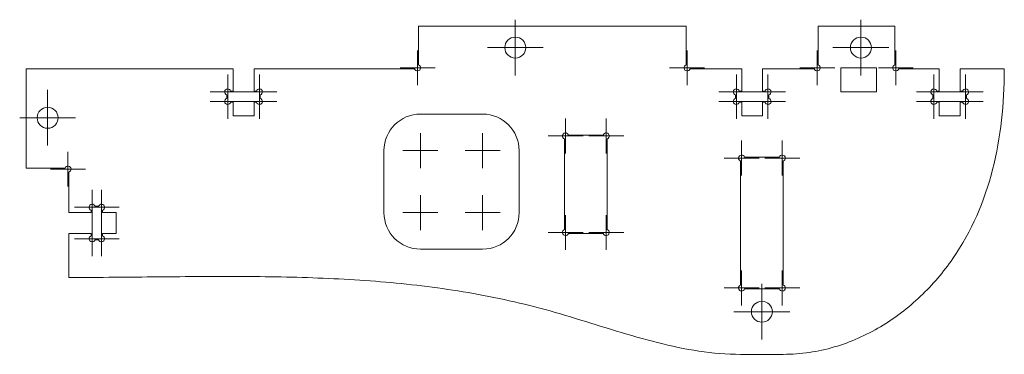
# Model space of a CAD drawing. Header units: millimetres. Extents: x 4 to 145, y 1 to 49.
import ezdxf

# ---------------------------------------------------------------- set-up
doc = ezdxf.new("R2010")
doc.units = ezdxf.units.MM

# ---------------------------------------------------------------- blocks, each defined once
blk = doc.blocks.new('SW_CENTERMARKSYMBOL_0')
at = {"color": 7, "linetype": 'Continuous', "lineweight": 0}
for p, q in [((0, 2.5), (0, 3.99733)), ((0, 0), (0, 2.5)), ((-2.5, 0), (-3.99733, 0)), ((0, 0), (-2.5, 0)), ((0, 0), (0, -2.5)), ((0, 0), (2.5, 0)), ((2.5, 0), (3.99733, 0)), ((0, -2.5), (0, -3.99733))]:
    blk.add_line(p, q, dxfattribs=at)
blk = doc.blocks.new('SW_CENTERMARKSYMBOL_1')
at = {"color": 7, "linetype": 'Continuous', "lineweight": 0}
for q in [(0, 2.5), (-2.5, 0), (0, -2.5), (2.5, 0)]:
    blk.add_line((0, 0), q, dxfattribs=at)
blk = doc.blocks.new('SW_CENTERMARKSYMBOL_2')
at = {"color": 7, "linetype": 'Continuous', "lineweight": 0}
for q in [(0, 2.5), (-2.5, 0), (0, -2.5), (2.5, 0)]:
    blk.add_line((0, 0), q, dxfattribs=at)
blk = doc.blocks.new('SW_CENTERMARKSYMBOL_3')
at = {"color": 7, "linetype": 'Continuous', "lineweight": 0}
for q in [(0, 2.5), (-2.5, 0), (0, -2.5), (2.5, 0)]:
    blk.add_line((0, 0), q, dxfattribs=at)
blk = doc.blocks.new('SW_CENTERMARKSYMBOL_4')
at = {"color": 7, "linetype": 'Continuous', "lineweight": 0}
for q in [(0, 2.5), (-2.5, 0), (0, -2.5), (2.5, 0)]:
    blk.add_line((0, 0), q, dxfattribs=at)
blk = doc.blocks.new('SW_CENTERMARKSYMBOL_5')
at = {"color": 7, "linetype": 'Continuous', "lineweight": 0}
for q in [(0, 2.5), (-2.5, 0), (0, -2.5), (2.5, 0)]:
    blk.add_line((0, 0), q, dxfattribs=at)
blk = doc.blocks.new('SW_CENTERMARKSYMBOL_6')
at = {"color": 7, "linetype": 'Continuous', "lineweight": 0}
for q in [(0, 2.5), (-2.5, 0), (0, -2.5), (2.5, 0)]:
    blk.add_line((0, 0), q, dxfattribs=at)
blk = doc.blocks.new('SW_CENTERMARKSYMBOL_7')
at = {"color": 7, "linetype": 'Continuous', "lineweight": 0}
for q in [(0, 2.5), (-2.5, 0), (0, -2.5), (2.5, 0)]:
    blk.add_line((0, 0), q, dxfattribs=at)
blk = doc.blocks.new('SW_CENTERMARKSYMBOL_8')
at = {"color": 7, "linetype": 'Continuous', "lineweight": 0}
for q in [(0, 2.5), (-2.5, 0), (0, -2.5), (2.5, 0)]:
    blk.add_line((0, 0), q, dxfattribs=at)
blk = doc.blocks.new('SW_CENTERMARKSYMBOL_9')
at = {"color": 7, "linetype": 'Continuous', "lineweight": 0}
for q in [(0, 2.5), (-2.5, 0), (0, -2.5), (2.5, 0)]:
    blk.add_line((0, 0), q, dxfattribs=at)
blk = doc.blocks.new('SW_CENTERMARKSYMBOL_10')
at = {"color": 7, "linetype": 'Continuous', "lineweight": 0}
for q in [(0, 2.5), (-2.5, 0), (0, -2.5), (2.5, 0)]:
    blk.add_line((0, 0), q, dxfattribs=at)
blk = doc.blocks.new('SW_CENTERMARKSYMBOL_11')
at = {"color": 7, "linetype": 'Continuous', "lineweight": 0}
for q in [(0, 2.5), (-2.5, 0), (0, -2.5), (2.5, 0)]:
    blk.add_line((0, 0), q, dxfattribs=at)
blk = doc.blocks.new('SW_CENTERMARKSYMBOL_12')
at = {"color": 7, "linetype": 'Continuous', "lineweight": 0}
for q in [(0, 2.5), (-2.5, 0), (0, -2.5), (2.5, 0)]:
    blk.add_line((0, 0), q, dxfattribs=at)
blk = doc.blocks.new('SW_CENTERMARKSYMBOL_13')
at = {"color": 7, "linetype": 'Continuous', "lineweight": 0}
for p, q in [((0, 2.5), (0, 3.99733)), ((0, 0), (0, 2.5)), ((-2.5, 0), (-3.99733, 0)), ((0, 0), (-2.5, 0)), ((0, 0), (0, -2.5)), ((0, 0), (2.5, 0)), ((2.5, 0), (3.99733, 0)), ((0, -2.5), (0, -3.99733))]:
    blk.add_line(p, q, dxfattribs=at)
blk = doc.blocks.new('SW_CENTERMARKSYMBOL_14')
at = {"color": 7, "linetype": 'Continuous', "lineweight": 0}
for p, q in [((0, 2.5), (0, 3.99733)), ((0, 0), (0, 2.5)), ((-2.5, 0), (-3.99733, 0)), ((0, 0), (-2.5, 0)), ((0, 0), (0, -2.5)), ((0, 0), (2.5, 0)), ((2.5, 0), (3.99733, 0)), ((0, -2.5), (0, -3.99733))]:
    blk.add_line(p, q, dxfattribs=at)
blk = doc.blocks.new('SW_CENTERMARKSYMBOL_15')
at = {"color": 7, "linetype": 'Continuous', "lineweight": 0}
for p, q in [((0, 2.5), (0, 3.99733)), ((0, 0), (0, 2.5)), ((-2.5, 0), (-3.99733, 0)), ((0, 0), (-2.5, 0)), ((0, 0), (0, -2.5)), ((0, 0), (2.5, 0)), ((2.5, 0), (3.99733, 0)), ((0, -2.5), (0, -3.99733))]:
    blk.add_line(p, q, dxfattribs=at)
blk = doc.blocks.new('SW_CENTERMARKSYMBOL_16')
at = {"color": 7, "linetype": 'Continuous', "lineweight": 0}
for q in [(0, 2.5), (-2.5, 0), (0, -2.5), (2.5, 0)]:
    blk.add_line((0, 0), q, dxfattribs=at)
blk = doc.blocks.new('SW_CENTERMARKSYMBOL_17')
at = {"color": 7, "linetype": 'Continuous', "lineweight": 0}
for q in [(0, 2.5), (-2.5, 0), (0, -2.5), (2.5, 0)]:
    blk.add_line((0, 0), q, dxfattribs=at)
blk = doc.blocks.new('SW_CENTERMARKSYMBOL_18')
at = {"color": 7, "linetype": 'Continuous', "lineweight": 0}
for q in [(0, 2.5), (-2.5, 0), (0, -2.5), (2.5, 0)]:
    blk.add_line((0, 0), q, dxfattribs=at)
blk = doc.blocks.new('SW_CENTERMARKSYMBOL_19')
at = {"color": 7, "linetype": 'Continuous', "lineweight": 0}
for q in [(0, 2.5), (-2.5, 0), (0, -2.5), (2.5, 0)]:
    blk.add_line((0, 0), q, dxfattribs=at)
blk = doc.blocks.new('SW_CENTERMARKSYMBOL_20')
at = {"color": 7, "linetype": 'Continuous', "lineweight": 0}
for q in [(0, 2.5), (-2.5, 0), (0, -2.5), (2.5, 0)]:
    blk.add_line((0, 0), q, dxfattribs=at)
blk = doc.blocks.new('SW_CENTERMARKSYMBOL_21')
at = {"color": 7, "linetype": 'Continuous', "lineweight": 0}
for q in [(0, 2.5), (-2.5, 0), (0, -2.5), (2.5, 0)]:
    blk.add_line((0, 0), q, dxfattribs=at)
blk = doc.blocks.new('SW_CENTERMARKSYMBOL_22')
at = {"color": 7, "linetype": 'Continuous', "lineweight": 0}
for q in [(0, 2.5), (-2.5, 0), (0, -2.5), (2.5, 0)]:
    blk.add_line((0, 0), q, dxfattribs=at)
blk = doc.blocks.new('SW_CENTERMARKSYMBOL_23')
at = {"color": 7, "linetype": 'Continuous', "lineweight": 0}
for q in [(0, 2.5), (-2.5, 0), (0, -2.5), (2.5, 0)]:
    blk.add_line((0, 0), q, dxfattribs=at)
blk = doc.blocks.new('SW_CENTERMARKSYMBOL_24')
at = {"color": 7, "linetype": 'Continuous', "lineweight": 0}
for q in [(0, 2.5), (-2.5, 0), (0, -2.5), (2.5, 0)]:
    blk.add_line((0, 0), q, dxfattribs=at)
blk = doc.blocks.new('SW_CENTERMARKSYMBOL_25')
at = {"color": 7, "linetype": 'Continuous', "lineweight": 0}
for q in [(0, 2.5), (-2.5, 0), (0, -2.5), (2.5, 0)]:
    blk.add_line((0, 0), q, dxfattribs=at)
blk = doc.blocks.new('SW_CENTERMARKSYMBOL_26')
at = {"color": 7, "linetype": 'Continuous', "lineweight": 0}
for q in [(0, 2.5), (-2.5, 0), (0, -2.5), (2.5, 0)]:
    blk.add_line((0, 0), q, dxfattribs=at)
blk = doc.blocks.new('SW_CENTERMARKSYMBOL_27')
at = {"color": 7, "linetype": 'Continuous', "lineweight": 0}
for q in [(0, 2.5), (-2.5, 0), (0, -2.5), (2.5, 0)]:
    blk.add_line((0, 0), q, dxfattribs=at)
blk = doc.blocks.new('SW_CENTERMARKSYMBOL_28')
at = {"color": 7, "linetype": 'Continuous', "lineweight": 0}
for q in [(0, 2.5), (-2.5, 0), (0, -2.5), (2.5, 0)]:
    blk.add_line((0, 0), q, dxfattribs=at)
blk = doc.blocks.new('SW_CENTERMARKSYMBOL_29')
at = {"color": 7, "linetype": 'Continuous', "lineweight": 0}
for q in [(0, 2.5), (-2.5, 0), (0, -2.5), (2.5, 0)]:
    blk.add_line((0, 0), q, dxfattribs=at)
blk = doc.blocks.new('SW_CENTERMARKSYMBOL_30')
at = {"color": 7, "linetype": 'Continuous', "lineweight": 0}
for q in [(0, 2.5), (-2.5, 0), (0, -2.5), (2.5, 0)]:
    blk.add_line((0, 0), q, dxfattribs=at)
blk = doc.blocks.new('SW_CENTERMARKSYMBOL_31')
at = {"color": 7, "linetype": 'Continuous', "lineweight": 0}
for q in [(0, 2.5), (-2.5, 0), (0, -2.5), (2.5, 0)]:
    blk.add_line((0, 0), q, dxfattribs=at)
blk = doc.blocks.new('SW_CENTERMARKSYMBOL_32')
at = {"color": 7, "linetype": 'Continuous', "lineweight": 0}
for q in [(0, 2.5), (-2.5, 0), (0, -2.5), (2.5, 0)]:
    blk.add_line((0, 0), q, dxfattribs=at)
blk = doc.blocks.new('SW_CENTERMARKSYMBOL_33')
at = {"color": 7, "linetype": 'Continuous', "lineweight": 0}
for q in [(0, 2.5), (-2.5, 0), (0, -2.5), (2.5, 0)]:
    blk.add_line((0, 0), q, dxfattribs=at)
blk = doc.blocks.new('SW_CENTERMARKSYMBOL_34')
at = {"color": 7, "linetype": 'Continuous', "lineweight": 0}
for q in [(0, 2.5), (-2.5, 0), (0, -2.5), (2.5, 0)]:
    blk.add_line((0, 0), q, dxfattribs=at)
blk = doc.blocks.new('SW_CENTERMARKSYMBOL_35')
at = {"color": 7, "linetype": 'Continuous', "lineweight": 0}
for q in [(0, 2.5), (-2.5, 0), (0, -2.5), (2.5, 0)]:
    blk.add_line((0, 0), q, dxfattribs=at)
blk = doc.blocks.new('SW_CENTERMARKSYMBOL_36')
at = {"color": 7, "linetype": 'Continuous', "lineweight": 0}
for q in [(0, 2.5), (-2.5, 0), (0, -2.5), (2.5, 0)]:
    blk.add_line((0, 0), q, dxfattribs=at)

msp = doc.modelspace()

# ---------------------------------------------------------------- linework, layer by layer
at = {"color": 7, "linetype": 'Continuous', "lineweight": 15}
for p, q in [((60.88, 48.4), (60.88, 42.86)), ((99.15, 48.4), (60.88, 48.4)), ((99.15, 42.86), (99.15, 48.4)), ((118.03, 48.4), (118.03, 42.86)), ((128.99, 48.4), (118.03, 48.4)), ((128.99, 42.86), (128.99, 48.4)), ((4.8, 42.31), (4.8, 28.07)), ((34.36, 42.31), (4.8, 42.31)), ((34.36, 39.13), (34.36, 42.31)), ((37.36, 42.31), (37.36, 39.13)), ((60.32, 42.31), (37.36, 42.31)), ((107.09, 42.31), (99.7, 42.31)), ((107.09, 39.13), (107.09, 42.31)), ((110.08, 42.31), (110.08, 39.13)), ((117.47, 42.31), (110.08, 42.31)), ((126.38, 42.45), (121.27, 42.45)), ((121.27, 42.45), (121.27, 38.99)), ((126.38, 38.99), (126.38, 42.45)), ((135.35, 42.31), (129.55, 42.31)), ((135.35, 39.13), (135.35, 42.31)), ((138.34, 42.31), (138.34, 39.13)), ((144.64, 42.31), (138.34, 42.31)), ((144.64, 42.17), (144.64, 42.31)), ((33.46, 38.06), (33.46, 38.57)), ((34.02, 39.13), (34.36, 39.13)), ((37.36, 39.13), (37.7, 39.13)), ((38.26, 38.57), (38.26, 38.06)), ((106.19, 38.06), (106.19, 38.57)), ((106.74, 39.13), (107.09, 39.13)), ((110.08, 39.13), (110.43, 39.13)), ((110.99, 38.57), (110.99, 38.06)), ((121.27, 38.99), (126.38, 38.99)), ((134.44, 38.06), (134.44, 38.57)), ((135, 39.13), (135.35, 39.13)), ((138.34, 39.13), (138.69, 39.13)), ((139.24, 38.57), (139.24, 38.06)), ((34.36, 37.51), (34.02, 37.51)), ((34.36, 35.56), (34.36, 37.51)), ((37.36, 37.51), (37.36, 35.56)), ((37.7, 37.51), (37.36, 37.51)), ((107.09, 37.51), (106.74, 37.51)), ((107.09, 35.56), (107.09, 37.51)), ((110.08, 37.51), (110.08, 35.56)), ((110.43, 37.51), (110.08, 37.51)), ((135.35, 37.51), (135, 37.51)), ((135.35, 35.56), (135.35, 37.51)), ((138.34, 37.51), (138.34, 35.56)), ((138.69, 37.51), (138.34, 37.51)), ((37.36, 35.56), (34.36, 35.56)), ((70.05, 35.82), (61.16, 35.82)), ((110.08, 35.56), (107.09, 35.56)), ((138.34, 35.56), (135.35, 35.56)), ((87.3, 32.83), (82.32, 32.83)), ((81.76, 32.28), (81.76, 19.28)), ((87.86, 19.28), (87.86, 32.28)), ((55.94, 30.6), (55.94, 21.71)), ((75.27, 21.71), (75.27, 30.6)), ((112.48, 29.66), (107.49, 29.66)), ((106.94, 29.1), (106.94, 11.34)), ((113.03, 11.34), (113.03, 29.1)), ((4.8, 28.07), (10.34, 28.07)), ((10.9, 27.52), (10.9, 21.72)), ((14.63, 22.62), (15.14, 22.62)), ((10.9, 21.72), (14.07, 21.72)), ((14.07, 21.72), (14.07, 22.06)), ((15.7, 22.06), (15.7, 21.72)), ((15.7, 21.72), (17.64, 21.72)), ((17.64, 21.72), (17.64, 18.72)), ((10.9, 18.72), (10.9, 12.42)), ((14.07, 18.72), (10.9, 18.72)), ((14.07, 18.38), (14.07, 18.72)), ((15.7, 18.72), (15.7, 18.38)), ((17.64, 18.72), (15.7, 18.72)), ((82.32, 18.72), (87.3, 18.72)), ((15.14, 17.82), (14.63, 17.82)), ((61.16, 16.49), (70.05, 16.49)), ((10.9, 12.42), (11.04, 12.42)), ((107.49, 10.78), (112.48, 10.78)), ((106.94, 1.41), (113.03, 1.41))]:
    msp.add_line(p, q, dxfattribs=at)
for centre in [(74.72, 45.35), (124.14, 45.35), (7.85, 35.3), (109.98, 7.52)]:
    msp.add_circle(centre, 1.5, dxfattribs=at)
for centre, radius, start, end in [((60.74, 42.45), 0.439, 198.5371, 71.4629), ((99.29, 42.45), 0.439, 108.5371, 341.4629), ((117.89, 42.45), 0.439, 198.5371, 71.4629), ((129.13, 42.45), 0.439, 108.5371, 341.4629), ((33.6, 38.99), 0.439, 18.5371, 251.4629), ((38.12, 38.99), 0.439, 288.5371, 161.4629), ((106.33, 38.99), 0.439, 18.5371, 251.4629), ((110.85, 38.99), 0.439, 288.5371, 161.4629), ((134.58, 38.99), 0.439, 18.5371, 251.4629), ((139.1, 38.99), 0.439, 288.5371, 161.4629), ((33.6, 37.65), 0.439, 108.5371, 341.4629), ((38.12, 37.65), 0.439, 198.5371, 71.4629), ((106.33, 37.65), 0.439, 108.5371, 341.4629), ((110.85, 37.65), 0.439, 198.5371, 71.4629), ((134.58, 37.65), 0.439, 108.5371, 341.4629), ((139.1, 37.65), 0.439, 198.5371, 71.4629), ((61.16, 30.6), 5.22, 90, 180), ((70.05, 30.6), 5.22, 0, 90), ((81.9, 32.69), 0.439, 18.5371, 251.4629), ((87.72, 32.69), 0.439, 288.5371, 161.4629), ((107.08, 29.52), 0.439, 18.5371, 251.4629), ((112.89, 29.52), 0.439, 288.5371, 161.4629), ((10.76, 27.93), 0.439, 288.5371, 161.4629), ((14.21, 22.48), 0.439, 18.5371, 251.4629), ((15.56, 22.48), 0.439, 288.5371, 161.4629), ((61.16, 21.71), 5.22, 180, 270), ((70.05, 21.71), 5.22, 270, 0), ((14.21, 17.96), 0.439, 108.5371, 341.4629), ((15.56, 17.96), 0.439, 198.5371, 71.4629), ((81.9, 18.86), 0.439, 108.5371, 341.4629), ((87.72, 18.86), 0.439, 198.5371, 71.4629), ((107.08, 10.92), 0.439, 108.5371, 341.4629), ((112.89, 10.92), 0.439, 198.5371, 71.4629)]:
    msp.add_arc(centre, radius, start, end, dxfattribs=at)
for points, knots in [([(113.03, 1.41), (114.28, 1.41), (116.79, 1.6), (121.55, 2.65), (127.09, 5.13), (132.84, 9.55), (139.05, 16.85), (142.72, 25.5), (144.39, 34.89), (144.64, 39.75), (144.64, 42.17)], [0, 0, 0, 0, 0.0625, 0.125, 0.25, 0.375, 0.5, 0.75, 0.875, 1, 1, 1, 1]), ([(11.04, 12.42), (13.15, 12.42), (17.39, 12.45), (25.73, 12.53), (35.98, 12.61), (48.03, 12.39), (59.91, 11.54), (69.71, 10.06), (77.51, 8.28), (83.35, 6.58), (89.19, 4.72), (97, 2.45), (102.94, 1.41), (106.94, 1.41)], [0, 0, 0, 0, 0.0625, 0.125, 0.25, 0.375, 0.5, 0.625, 0.6875, 0.75, 0.8125, 0.875, 1, 1, 1, 1])]:
    msp.add_open_spline(points, degree=3, knots=knots, dxfattribs=at)

# ---------------------------------------------------------------- block references
at = {"color": 7, "linetype": 'Continuous', "lineweight": 0}
for name, p in [('SW_CENTERMARKSYMBOL_14', (74.72, 45.35)), ('SW_CENTERMARKSYMBOL_15', (124.14, 45.35)), ('SW_CENTERMARKSYMBOL_30', (60.74, 42.45)), ('SW_CENTERMARKSYMBOL_31', (99.29, 42.45)), ('SW_CENTERMARKSYMBOL_36', (117.89, 42.45)), ('SW_CENTERMARKSYMBOL_16', (129.13, 42.45)), ('SW_CENTERMARKSYMBOL_26', (33.6, 38.99)), ('SW_CENTERMARKSYMBOL_29', (38.12, 38.99)), ('SW_CENTERMARKSYMBOL_32', (106.33, 38.99)), ('SW_CENTERMARKSYMBOL_35', (110.85, 38.99)), ('SW_CENTERMARKSYMBOL_17', (134.58, 38.99)), ('SW_CENTERMARKSYMBOL_20', (139.1, 38.99)), ('SW_CENTERMARKSYMBOL_27', (33.6, 37.65)), ('SW_CENTERMARKSYMBOL_28', (38.12, 37.65)), ('SW_CENTERMARKSYMBOL_33', (106.33, 37.65)), ('SW_CENTERMARKSYMBOL_34', (110.85, 37.65)), ('SW_CENTERMARKSYMBOL_18', (134.58, 37.65)), ('SW_CENTERMARKSYMBOL_19', (139.1, 37.65)), ('SW_CENTERMARKSYMBOL_0', (7.85, 35.3)), ('SW_CENTERMARKSYMBOL_7', (81.9, 32.69)), ('SW_CENTERMARKSYMBOL_8', (87.72, 32.69)), ('SW_CENTERMARKSYMBOL_3', (61.16, 30.6)), ('SW_CENTERMARKSYMBOL_4', (70.05, 30.6)), ('SW_CENTERMARKSYMBOL_11', (107.08, 29.52)), ('SW_CENTERMARKSYMBOL_12', (112.89, 29.52)), ('SW_CENTERMARKSYMBOL_25', (10.76, 27.93)), ('SW_CENTERMARKSYMBOL_24', (14.21, 22.48)), ('SW_CENTERMARKSYMBOL_23', (15.56, 22.48)), ('SW_CENTERMARKSYMBOL_2', (61.16, 21.71)), ('SW_CENTERMARKSYMBOL_1', (70.05, 21.71)), ('SW_CENTERMARKSYMBOL_6', (81.9, 18.86)), ('SW_CENTERMARKSYMBOL_5', (87.72, 18.86)), ('SW_CENTERMARKSYMBOL_21', (14.21, 17.96)), ('SW_CENTERMARKSYMBOL_22', (15.56, 17.96)), ('SW_CENTERMARKSYMBOL_10', (107.08, 10.92)), ('SW_CENTERMARKSYMBOL_9', (112.89, 10.92)), ('SW_CENTERMARKSYMBOL_13', (109.98, 7.52))]:
    msp.add_blockref(name, p, dxfattribs=at)

doc.saveas('drawing.dxf')
